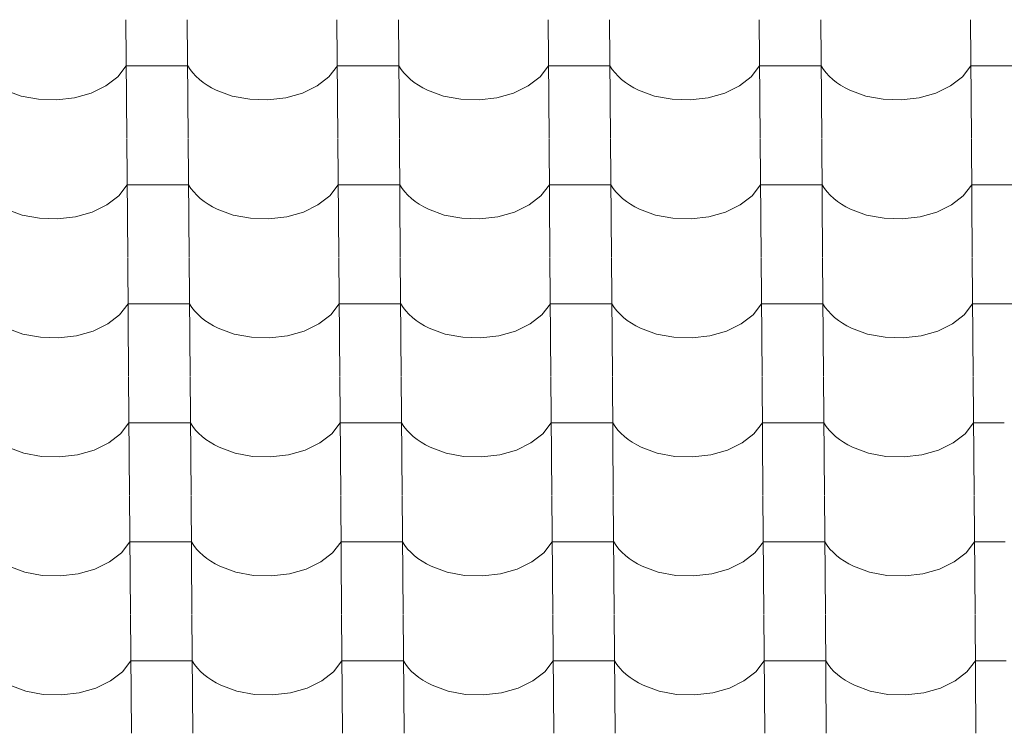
# Model space of a CAD drawing. Header units: millimetres. Extents: x -27785 to 104762, y -947 to 11132.
# Tile 60 of 146: x -13737 to -12968, y 9736 to 10293. Entities that reach past the tile are written whole.
import ezdxf

# ---------------------------------------------------------------- set-up
doc = ezdxf.new("R2010")
doc.units = ezdxf.units.MM
doc.header["$MEASUREMENT"] = 0
doc.layers.add('POHLED JIŽNÍ_1_Bourané_Výplně - Povrchové', color=7, linetype='Continuous')
doc.layers.add('POHLED JIŽNÍ_1_Konstrukce - nosné', color=7, linetype='Continuous')

# ---------------------------------------------------------------- blocks, each defined once
blk = doc.blocks.new('*X2', base_point=(-29303.7, -27473.93))
at = {"layer": 'POHLED JIŽNÍ_1_Bourané_Výplně - Povrchové', "color": 7, "linetype": 'Continuous', "lineweight": 13}
for p, q in [((-13654.22, 10293.42), (-13653.49, 10200.75)), ((-13606.18, 10293.42), (-13605.46, 10200.75)), ((-13489.22, 10293.42), (-13488.5, 10200.75)), ((-13441.19, 10293.42), (-13440.46, 10200.75)), ((-13324.22, 10293.42), (-13323.5, 10200.75)), ((-13276.19, 10293.42), (-13275.47, 10200.75)), ((-13159.23, 10293.42), (-13158.51, 10200.75)), ((-13111.19, 10293.42), (-13110.47, 10200.75)), ((-12994.23, 10293.42), (-12993.51, 10200.75)), ((-13660.54, 10248.88), (-13653.93, 10257.27)), ((-13629.92, 10257.27), (-13653.93, 10257.27)), ((-13605.9, 10257.27), (-13629.92, 10257.27)), ((-13605.9, 10257.27), (-13604.05, 10254.47)), ((-13495.54, 10248.88), (-13488.94, 10257.27)), ((-13464.92, 10257.27), (-13488.94, 10257.27)), ((-13440.9, 10257.27), (-13464.92, 10257.27)), ((-13440.9, 10257.27), (-13439.06, 10254.47)), ((-13330.54, 10248.88), (-13323.94, 10257.27)), ((-13299.92, 10257.27), (-13323.94, 10257.27)), ((-13275.91, 10257.27), (-13299.92, 10257.27)), ((-13275.91, 10257.27), (-13274.06, 10254.47)), ((-13165.55, 10248.88), (-13158.95, 10257.27)), ((-13134.93, 10257.27), (-13158.95, 10257.27)), ((-13110.91, 10257.27), (-13134.93, 10257.27)), ((-13110.91, 10257.27), (-13109.07, 10254.47)), ((-13000.55, 10248.88), (-12993.95, 10257.27)), ((-12969.93, 10257.27), (-12993.95, 10257.27)), ((-12945.92, 10257.27), (-12969.93, 10257.27)), ((-13669.79, 10241.71), (-13660.54, 10248.88)), ((-13604.05, 10254.47), (-13601.91, 10251.78)), ((-13601.91, 10251.78), (-13599.48, 10249.19)), ((-13599.48, 10249.19), (-13596.78, 10246.73)), ((-13504.79, 10241.71), (-13495.54, 10248.88)), ((-13439.06, 10254.47), (-13436.92, 10251.78)), ((-13436.92, 10251.78), (-13434.49, 10249.19)), ((-13434.49, 10249.19), (-13431.79, 10246.73)), ((-13339.8, 10241.71), (-13330.54, 10248.88)), ((-13274.06, 10254.47), (-13271.92, 10251.78)), ((-13271.92, 10251.78), (-13269.49, 10249.19)), ((-13269.49, 10249.19), (-13266.79, 10246.73)), ((-13174.8, 10241.71), (-13165.55, 10248.88)), ((-13109.07, 10254.47), (-13106.92, 10251.78)), ((-13106.92, 10251.78), (-13104.5, 10249.19)), ((-13104.5, 10249.19), (-13101.8, 10246.73)), ((-13009.81, 10241.71), (-13000.55, 10248.88)), ((-13681.22, 10236.12), (-13669.79, 10241.71)), ((-13596.78, 10246.73), (-13593.83, 10244.4)), ((-13593.83, 10244.4), (-13590.62, 10242.22)), ((-13590.62, 10242.22), (-13587.2, 10240.2)), ((-13516.23, 10236.12), (-13504.79, 10241.71)), ((-13431.79, 10246.73), (-13428.83, 10244.4)), ((-13428.83, 10244.4), (-13425.63, 10242.22)), ((-13425.63, 10242.22), (-13422.2, 10240.2)), ((-13351.23, 10236.12), (-13339.8, 10241.71)), ((-13266.79, 10246.73), (-13263.83, 10244.4)), ((-13263.83, 10244.4), (-13260.63, 10242.22)), ((-13260.63, 10242.22), (-13257.2, 10240.2)), ((-13186.24, 10236.12), (-13174.8, 10241.71)), ((-13101.8, 10246.73), (-13098.84, 10244.4)), ((-13098.84, 10244.4), (-13095.64, 10242.22)), ((-13095.64, 10242.22), (-13092.21, 10240.2)), ((-13021.24, 10236.12), (-13009.81, 10241.71)), ((-13748.56, 10238.35), (-13736.08, 10233.78)), ((-13736.08, 10233.78), (-13722.4, 10231.19)), ((-13694.25, 10232.39), (-13681.22, 10236.12)), ((-13587.2, 10240.2), (-13583.56, 10238.35)), ((-13583.56, 10238.35), (-13571.08, 10233.78)), ((-13571.08, 10233.78), (-13557.4, 10231.19)), ((-13529.26, 10232.39), (-13516.23, 10236.12)), ((-13422.2, 10240.2), (-13418.56, 10238.35)), ((-13418.56, 10238.35), (-13406.09, 10233.78)), ((-13406.09, 10233.78), (-13392.41, 10231.19)), ((-13364.26, 10232.39), (-13351.23, 10236.12)), ((-13257.2, 10240.2), (-13253.57, 10238.35)), ((-13253.57, 10238.35), (-13241.09, 10233.78)), ((-13241.09, 10233.78), (-13227.41, 10231.19)), ((-13199.27, 10232.39), (-13186.24, 10236.12)), ((-13092.21, 10240.2), (-13088.57, 10238.35)), ((-13088.57, 10238.35), (-13076.09, 10233.78)), ((-13076.09, 10233.78), (-13062.41, 10231.19)), ((-13034.27, 10232.39), (-13021.24, 10236.12)), ((-13722.4, 10231.19), (-13708.22, 10230.72)), ((-13708.22, 10230.72), (-13694.25, 10232.39)), ((-13557.4, 10231.19), (-13543.22, 10230.72)), ((-13543.22, 10230.72), (-13529.26, 10232.39)), ((-13392.41, 10231.19), (-13378.22, 10230.72)), ((-13378.22, 10230.72), (-13364.26, 10232.39)), ((-13227.41, 10231.19), (-13213.23, 10230.72)), ((-13213.23, 10230.72), (-13199.27, 10232.39)), ((-13062.41, 10231.19), (-13048.23, 10230.72)), ((-13048.23, 10230.72), (-13034.27, 10232.39)), ((-13653.49, 10200.41), (-13652.77, 10107.74)), ((-13605.46, 10200.41), (-13604.74, 10107.74)), ((-13488.5, 10200.41), (-13487.77, 10107.74)), ((-13440.46, 10200.41), (-13439.74, 10107.74)), ((-13323.5, 10200.41), (-13322.78, 10107.74)), ((-13275.47, 10200.41), (-13274.74, 10107.74)), ((-13158.5, 10200.41), (-13157.78, 10107.74)), ((-13110.47, 10200.41), (-13109.75, 10107.74)), ((-12993.51, 10200.41), (-12992.79, 10107.74)), ((-13659.81, 10155.87), (-13653.21, 10164.26)), ((-13629.19, 10164.26), (-13653.21, 10164.26)), ((-13605.18, 10164.26), (-13629.19, 10164.26)), ((-13605.18, 10164.26), (-13603.33, 10161.47)), ((-13494.82, 10155.87), (-13488.21, 10164.26)), ((-13464.2, 10164.26), (-13488.21, 10164.26)), ((-13440.18, 10164.26), (-13464.2, 10164.26)), ((-13440.18, 10164.26), (-13438.33, 10161.47)), ((-13329.82, 10155.87), (-13323.22, 10164.26)), ((-13299.2, 10164.26), (-13323.22, 10164.26)), ((-13275.18, 10164.26), (-13299.2, 10164.26)), ((-13275.18, 10164.26), (-13273.34, 10161.47)), ((-13164.83, 10155.87), (-13158.22, 10164.26)), ((-13134.21, 10164.26), (-13158.22, 10164.26)), ((-13110.19, 10164.26), (-13134.21, 10164.26)), ((-13110.19, 10164.26), (-13108.34, 10161.47)), ((-12999.83, 10155.87), (-12993.23, 10164.26)), ((-12969.21, 10164.26), (-12993.23, 10164.26)), ((-12945.19, 10164.26), (-12969.21, 10164.26)), ((-13603.33, 10161.47), (-13601.19, 10158.77)), ((-13601.19, 10158.77), (-13598.76, 10156.18)), ((-13598.76, 10156.18), (-13596.06, 10153.72)), ((-13438.33, 10161.47), (-13436.19, 10158.77)), ((-13436.19, 10158.77), (-13433.76, 10156.18)), ((-13433.76, 10156.18), (-13431.06, 10153.72)), ((-13273.34, 10161.47), (-13271.2, 10158.77)), ((-13271.2, 10158.77), (-13268.77, 10156.18)), ((-13268.77, 10156.18), (-13266.07, 10153.72)), ((-13108.34, 10161.47), (-13106.2, 10158.77)), ((-13106.2, 10158.77), (-13103.77, 10156.18)), ((-13103.77, 10156.18), (-13101.07, 10153.72)), ((-13680.5, 10143.11), (-13669.07, 10148.7)), ((-13669.07, 10148.7), (-13659.81, 10155.87)), ((-13596.06, 10153.72), (-13593.1, 10151.39)), ((-13593.1, 10151.39), (-13589.9, 10149.21)), ((-13589.9, 10149.21), (-13586.47, 10147.19)), ((-13515.5, 10143.11), (-13504.07, 10148.7)), ((-13504.07, 10148.7), (-13494.82, 10155.87)), ((-13431.06, 10153.72), (-13428.11, 10151.39)), ((-13428.11, 10151.39), (-13424.9, 10149.21)), ((-13424.9, 10149.21), (-13421.48, 10147.19)), ((-13350.51, 10143.11), (-13339.07, 10148.7)), ((-13339.07, 10148.7), (-13329.82, 10155.87)), ((-13266.07, 10153.72), (-13263.11, 10151.39)), ((-13263.11, 10151.39), (-13259.91, 10149.21)), ((-13259.91, 10149.21), (-13256.48, 10147.19)), ((-13185.51, 10143.11), (-13174.08, 10148.7)), ((-13174.08, 10148.7), (-13164.83, 10155.87)), ((-13101.07, 10153.72), (-13098.11, 10151.39)), ((-13098.11, 10151.39), (-13094.91, 10149.21)), ((-13094.91, 10149.21), (-13091.48, 10147.19)), ((-13020.52, 10143.11), (-13009.08, 10148.7)), ((-13009.08, 10148.7), (-12999.83, 10155.87)), ((-13747.83, 10145.35), (-13735.35, 10140.77)), ((-13735.35, 10140.77), (-13721.67, 10138.19)), ((-13693.53, 10139.38), (-13680.5, 10143.11)), ((-13586.47, 10147.19), (-13582.84, 10145.35)), ((-13582.84, 10145.35), (-13570.36, 10140.77)), ((-13570.36, 10140.77), (-13556.68, 10138.19)), ((-13528.53, 10139.38), (-13515.5, 10143.11)), ((-13421.48, 10147.19), (-13417.84, 10145.35)), ((-13417.84, 10145.35), (-13405.36, 10140.77)), ((-13405.36, 10140.77), (-13391.68, 10138.19)), ((-13363.54, 10139.38), (-13350.51, 10143.11)), ((-13256.48, 10147.19), (-13252.84, 10145.35)), ((-13252.84, 10145.35), (-13240.37, 10140.77)), ((-13240.37, 10140.77), (-13226.69, 10138.19)), ((-13198.54, 10139.38), (-13185.51, 10143.11)), ((-13091.48, 10147.19), (-13087.85, 10145.35)), ((-13087.85, 10145.35), (-13075.37, 10140.77)), ((-13075.37, 10140.77), (-13061.69, 10138.19)), ((-13033.55, 10139.38), (-13020.52, 10143.11)), ((-13721.67, 10138.19), (-13707.49, 10137.71)), ((-13707.49, 10137.71), (-13693.53, 10139.38)), ((-13556.68, 10138.19), (-13542.5, 10137.71)), ((-13542.5, 10137.71), (-13528.53, 10139.38)), ((-13391.68, 10138.19), (-13377.5, 10137.71)), ((-13377.5, 10137.71), (-13363.54, 10139.38)), ((-13226.69, 10138.19), (-13212.5, 10137.71)), ((-13212.5, 10137.71), (-13198.54, 10139.38)), ((-13061.69, 10138.19), (-13047.51, 10137.71)), ((-13047.51, 10137.71), (-13033.55, 10139.38)), ((-13652.77, 10107.41), (-13652.05, 10014.73)), ((-13604.73, 10107.41), (-13604.01, 10014.73)), ((-13487.77, 10107.41), (-13487.05, 10014.73)), ((-13439.74, 10107.41), (-13439.02, 10014.73)), ((-13322.78, 10107.41), (-13322.05, 10014.73)), ((-13274.74, 10107.41), (-13274.02, 10014.73)), ((-13157.78, 10107.41), (-13157.06, 10014.73)), ((-13109.75, 10107.41), (-13109.02, 10014.73)), ((-12992.78, 10107.41), (-12992.06, 10014.73)), ((-13659.09, 10062.86), (-13652.49, 10071.25)), ((-13628.47, 10071.25), (-13652.49, 10071.25)), ((-13604.45, 10071.25), (-13628.47, 10071.25)), ((-13604.45, 10071.25), (-13602.61, 10068.46)), ((-13602.61, 10068.46), (-13600.46, 10065.76)), ((-13600.46, 10065.76), (-13598.04, 10063.17)), ((-13494.09, 10062.86), (-13487.49, 10071.25)), ((-13463.47, 10071.25), (-13487.49, 10071.25)), ((-13439.46, 10071.25), (-13463.47, 10071.25)), ((-13439.46, 10071.25), (-13437.61, 10068.46)), ((-13437.61, 10068.46), (-13435.47, 10065.76)), ((-13435.47, 10065.76), (-13433.04, 10063.17)), ((-13329.1, 10062.86), (-13322.49, 10071.25)), ((-13298.48, 10071.25), (-13322.49, 10071.25)), ((-13274.46, 10071.25), (-13298.48, 10071.25)), ((-13274.46, 10071.25), (-13272.61, 10068.46)), ((-13272.61, 10068.46), (-13270.47, 10065.76)), ((-13270.47, 10065.76), (-13268.04, 10063.17)), ((-13164.1, 10062.86), (-13157.5, 10071.25)), ((-13133.48, 10071.25), (-13157.5, 10071.25)), ((-13109.46, 10071.25), (-13133.48, 10071.25)), ((-13109.46, 10071.25), (-13107.62, 10068.46)), ((-13107.62, 10068.46), (-13105.48, 10065.76)), ((-13105.48, 10065.76), (-13103.05, 10063.17)), ((-12999.11, 10062.86), (-12992.5, 10071.25)), ((-12968.49, 10071.25), (-12992.5, 10071.25)), ((-12944.47, 10071.25), (-12968.49, 10071.25)), ((-13668.34, 10055.69), (-13659.09, 10062.86)), ((-13598.04, 10063.17), (-13595.34, 10060.71)), ((-13595.34, 10060.71), (-13592.38, 10058.38)), ((-13592.38, 10058.38), (-13589.18, 10056.2)), ((-13589.18, 10056.2), (-13585.75, 10054.18)), ((-13503.35, 10055.69), (-13494.09, 10062.86)), ((-13433.04, 10063.17), (-13430.34, 10060.71)), ((-13430.34, 10060.71), (-13427.38, 10058.38)), ((-13427.38, 10058.38), (-13424.18, 10056.2)), ((-13424.18, 10056.2), (-13420.75, 10054.18)), ((-13338.35, 10055.69), (-13329.1, 10062.86)), ((-13268.04, 10063.17), (-13265.34, 10060.71)), ((-13265.34, 10060.71), (-13262.39, 10058.38)), ((-13262.39, 10058.38), (-13259.18, 10056.2)), ((-13259.18, 10056.2), (-13255.76, 10054.18)), ((-13173.36, 10055.69), (-13164.1, 10062.86)), ((-13103.05, 10063.17), (-13100.35, 10060.71)), ((-13100.35, 10060.71), (-13097.39, 10058.38)), ((-13097.39, 10058.38), (-13094.19, 10056.2)), ((-13094.19, 10056.2), (-13090.76, 10054.18)), ((-13008.36, 10055.69), (-12999.11, 10062.86)), ((-13747.11, 10052.34), (-13734.63, 10047.76)), ((-13692.81, 10046.38), (-13679.78, 10050.1)), ((-13679.78, 10050.1), (-13668.34, 10055.69)), ((-13585.75, 10054.18), (-13582.11, 10052.34)), ((-13582.11, 10052.34), (-13569.63, 10047.76)), ((-13527.81, 10046.38), (-13514.78, 10050.1)), ((-13514.78, 10050.1), (-13503.35, 10055.69)), ((-13420.75, 10054.18), (-13417.12, 10052.34)), ((-13417.12, 10052.34), (-13404.64, 10047.76)), ((-13362.81, 10046.38), (-13349.78, 10050.1)), ((-13349.78, 10050.1), (-13338.35, 10055.69)), ((-13255.76, 10054.18), (-13252.12, 10052.34)), ((-13252.12, 10052.34), (-13239.64, 10047.76)), ((-13197.82, 10046.38), (-13184.79, 10050.1)), ((-13184.79, 10050.1), (-13173.36, 10055.69)), ((-13090.76, 10054.18), (-13087.13, 10052.34)), ((-13087.13, 10052.34), (-13074.65, 10047.76)), ((-13032.82, 10046.38), (-13019.79, 10050.1)), ((-13019.79, 10050.1), (-13008.36, 10055.69)), ((-13734.63, 10047.76), (-13720.95, 10045.18)), ((-13720.95, 10045.18), (-13706.77, 10044.71)), ((-13706.77, 10044.71), (-13692.81, 10046.38)), ((-13569.63, 10047.76), (-13555.95, 10045.18)), ((-13555.95, 10045.18), (-13541.77, 10044.71)), ((-13541.77, 10044.71), (-13527.81, 10046.38)), ((-13404.64, 10047.76), (-13390.96, 10045.18)), ((-13390.96, 10045.18), (-13376.78, 10044.71)), ((-13376.78, 10044.71), (-13362.81, 10046.38)), ((-13239.64, 10047.76), (-13225.96, 10045.18)), ((-13225.96, 10045.18), (-13211.78, 10044.71)), ((-13211.78, 10044.71), (-13197.82, 10046.38)), ((-13074.65, 10047.76), (-13060.97, 10045.18)), ((-13060.97, 10045.18), (-13046.78, 10044.71)), ((-13046.78, 10044.71), (-13032.82, 10046.38)), ((-13652.04, 10014.4), (-13651.32, 9921.72)), ((-13604.01, 10014.4), (-13603.29, 9921.72)), ((-13487.05, 10014.4), (-13486.33, 9921.72)), ((-13439.01, 10014.4), (-13438.29, 9921.72)), ((-13322.05, 10014.4), (-13321.33, 9921.72)), ((-13274.02, 10014.4), (-13273.3, 9921.72)), ((-13157.06, 10014.4), (-13156.34, 9921.72)), ((-13109.02, 10014.4), (-13108.3, 9921.72)), ((-12992.06, 10014.4), (-12991.34, 9921.72)), ((-13658.37, 9969.85), (-13651.76, 9978.24)), ((-13627.75, 9978.24), (-13651.76, 9978.24)), ((-13603.73, 9978.24), (-13627.75, 9978.24)), ((-13603.73, 9978.24), (-13601.88, 9975.45)), ((-13601.88, 9975.45), (-13599.74, 9972.75)), ((-13599.74, 9972.75), (-13597.31, 9970.16)), ((-13493.37, 9969.85), (-13486.77, 9978.24)), ((-13462.75, 9978.24), (-13486.77, 9978.24)), ((-13438.73, 9978.24), (-13462.75, 9978.24)), ((-13438.73, 9978.24), (-13436.89, 9975.45)), ((-13436.89, 9975.45), (-13434.74, 9972.75)), ((-13434.74, 9972.75), (-13432.32, 9970.16)), ((-13328.37, 9969.85), (-13321.77, 9978.24)), ((-13297.75, 9978.24), (-13321.77, 9978.24)), ((-13273.74, 9978.24), (-13297.75, 9978.24)), ((-13273.74, 9978.24), (-13271.89, 9975.45)), ((-13271.89, 9975.45), (-13269.75, 9972.75)), ((-13269.75, 9972.75), (-13267.32, 9970.16)), ((-13163.38, 9969.85), (-13156.78, 9978.24)), ((-13132.76, 9978.24), (-13156.78, 9978.24)), ((-13108.74, 9978.24), (-13132.76, 9978.24)), ((-13108.74, 9978.24), (-13106.9, 9975.45)), ((-13106.9, 9975.45), (-13104.75, 9972.75)), ((-13104.75, 9972.75), (-13102.33, 9970.16)), ((-12998.38, 9969.85), (-12991.78, 9978.24)), ((-12967.76, 9978.24), (-12991.78, 9978.24)), ((-13667.62, 9962.68), (-13658.37, 9969.85)), ((-13597.31, 9970.16), (-13594.61, 9967.7)), ((-13594.61, 9967.7), (-13591.65, 9965.37)), ((-13591.65, 9965.37), (-13588.45, 9963.19)), ((-13502.62, 9962.68), (-13493.37, 9969.85)), ((-13432.32, 9970.16), (-13429.62, 9967.7)), ((-13429.62, 9967.7), (-13426.66, 9965.37)), ((-13426.66, 9965.37), (-13423.46, 9963.19)), ((-13337.63, 9962.68), (-13328.37, 9969.85)), ((-13267.32, 9970.16), (-13264.62, 9967.7)), ((-13264.62, 9967.7), (-13261.66, 9965.37)), ((-13261.66, 9965.37), (-13258.46, 9963.19)), ((-13172.63, 9962.68), (-13163.38, 9969.85)), ((-13102.33, 9970.16), (-13099.63, 9967.7)), ((-13099.63, 9967.7), (-13096.67, 9965.37)), ((-13096.67, 9965.37), (-13093.46, 9963.19)), ((-13007.64, 9962.68), (-12998.38, 9969.85)), ((-13746.39, 9959.33), (-13733.91, 9954.75)), ((-13692.08, 9953.37), (-13679.05, 9957.09)), ((-13679.05, 9957.09), (-13667.62, 9962.68)), ((-13588.45, 9963.19), (-13585.03, 9961.18)), ((-13585.03, 9961.18), (-13581.39, 9959.33)), ((-13581.39, 9959.33), (-13568.91, 9954.75)), ((-13527.09, 9953.37), (-13514.06, 9957.09)), ((-13514.06, 9957.09), (-13502.62, 9962.68)), ((-13423.46, 9963.19), (-13420.03, 9961.18)), ((-13420.03, 9961.18), (-13416.39, 9959.33)), ((-13416.39, 9959.33), (-13403.91, 9954.75)), ((-13362.09, 9953.37), (-13349.06, 9957.09)), ((-13349.06, 9957.09), (-13337.63, 9962.68)), ((-13258.46, 9963.19), (-13255.03, 9961.18)), ((-13255.03, 9961.18), (-13251.4, 9959.33)), ((-13251.4, 9959.33), (-13238.92, 9954.75)), ((-13197.09, 9953.37), (-13184.07, 9957.09)), ((-13184.07, 9957.09), (-13172.63, 9962.68)), ((-13093.46, 9963.19), (-13090.04, 9961.18)), ((-13090.04, 9961.18), (-13086.4, 9959.33)), ((-13086.4, 9959.33), (-13073.92, 9954.75)), ((-13032.1, 9953.37), (-13019.07, 9957.09)), ((-13019.07, 9957.09), (-13007.64, 9962.68)), ((-13733.91, 9954.75), (-13720.23, 9952.17)), ((-13720.23, 9952.17), (-13706.04, 9951.7)), ((-13706.04, 9951.7), (-13692.08, 9953.37)), ((-13568.91, 9954.75), (-13555.23, 9952.17)), ((-13555.23, 9952.17), (-13541.05, 9951.7)), ((-13541.05, 9951.7), (-13527.09, 9953.37)), ((-13403.91, 9954.75), (-13390.24, 9952.17)), ((-13390.24, 9952.17), (-13376.05, 9951.7)), ((-13376.05, 9951.7), (-13362.09, 9953.37)), ((-13238.92, 9954.75), (-13225.24, 9952.17)), ((-13225.24, 9952.17), (-13211.06, 9951.7)), ((-13211.06, 9951.7), (-13197.09, 9953.37)), ((-13073.92, 9954.75), (-13060.24, 9952.17)), ((-13060.24, 9952.17), (-13046.06, 9951.7)), ((-13046.06, 9951.7), (-13032.1, 9953.37)), ((-13651.32, 9921.39), (-13650.6, 9828.71)), ((-13603.29, 9921.39), (-13602.57, 9828.71)), ((-13486.32, 9921.39), (-13485.6, 9828.71)), ((-13438.29, 9921.39), (-13437.57, 9828.71)), ((-13321.33, 9921.39), (-13320.61, 9828.71)), ((-13273.29, 9921.39), (-13272.57, 9828.71)), ((-13156.33, 9921.39), (-13155.61, 9828.71)), ((-13108.3, 9921.39), (-13107.58, 9828.71)), ((-12991.34, 9921.39), (-12990.62, 9828.71)), ((-13657.64, 9876.84), (-13651.04, 9885.23)), ((-13627.02, 9885.23), (-13651.04, 9885.23)), ((-13603.01, 9885.23), (-13627.02, 9885.23)), ((-13603.01, 9885.23), (-13601.16, 9882.44)), ((-13601.16, 9882.44), (-13599.02, 9879.74)), ((-13599.02, 9879.74), (-13596.59, 9877.15)), ((-13492.65, 9876.84), (-13486.04, 9885.23)), ((-13462.03, 9885.23), (-13486.04, 9885.23)), ((-13438.01, 9885.23), (-13462.03, 9885.23)), ((-13438.01, 9885.23), (-13436.16, 9882.44)), ((-13436.16, 9882.44), (-13434.02, 9879.74)), ((-13434.02, 9879.74), (-13431.59, 9877.15)), ((-13327.65, 9876.84), (-13321.05, 9885.23)), ((-13297.03, 9885.23), (-13321.05, 9885.23)), ((-13273.01, 9885.23), (-13297.03, 9885.23)), ((-13273.01, 9885.23), (-13271.17, 9882.44)), ((-13271.17, 9882.44), (-13269.03, 9879.74)), ((-13269.03, 9879.74), (-13266.6, 9877.15)), ((-13162.65, 9876.84), (-13156.05, 9885.23)), ((-13132.03, 9885.23), (-13156.05, 9885.23)), ((-13108.02, 9885.23), (-13132.03, 9885.23)), ((-13108.02, 9885.23), (-13106.17, 9882.44)), ((-13106.17, 9882.44), (-13104.03, 9879.74)), ((-13104.03, 9879.74), (-13101.6, 9877.15)), ((-12997.66, 9876.84), (-12991.06, 9885.23)), ((-12967.04, 9885.23), (-12991.06, 9885.23)), ((-13666.9, 9869.67), (-13657.64, 9876.84)), ((-13596.59, 9877.15), (-13593.89, 9874.69)), ((-13593.89, 9874.69), (-13590.93, 9872.36)), ((-13590.93, 9872.36), (-13587.73, 9870.18)), ((-13501.9, 9869.67), (-13492.65, 9876.84)), ((-13431.59, 9877.15), (-13428.89, 9874.69)), ((-13428.89, 9874.69), (-13425.93, 9872.36)), ((-13425.93, 9872.36), (-13422.73, 9870.18)), ((-13336.9, 9869.67), (-13327.65, 9876.84)), ((-13266.6, 9877.15), (-13263.9, 9874.69)), ((-13263.9, 9874.69), (-13260.94, 9872.36)), ((-13260.94, 9872.36), (-13257.74, 9870.18)), ((-13171.91, 9869.67), (-13162.65, 9876.84)), ((-13101.6, 9877.15), (-13098.9, 9874.69)), ((-13098.9, 9874.69), (-13095.94, 9872.36)), ((-13095.94, 9872.36), (-13092.74, 9870.18)), ((-13006.91, 9869.67), (-12997.66, 9876.84)), ((-13745.66, 9866.32), (-13733.18, 9861.75)), ((-13691.36, 9860.36), (-13678.33, 9864.08)), ((-13678.33, 9864.08), (-13666.9, 9869.67)), ((-13587.73, 9870.18), (-13584.3, 9868.17)), ((-13584.3, 9868.17), (-13580.67, 9866.32)), ((-13580.67, 9866.32), (-13568.19, 9861.75)), ((-13526.36, 9860.36), (-13513.33, 9864.08)), ((-13513.33, 9864.08), (-13501.9, 9869.67)), ((-13422.73, 9870.18), (-13419.31, 9868.17)), ((-13419.31, 9868.17), (-13415.67, 9866.32)), ((-13415.67, 9866.32), (-13403.19, 9861.75)), ((-13361.37, 9860.36), (-13348.34, 9864.08)), ((-13348.34, 9864.08), (-13336.9, 9869.67)), ((-13257.74, 9870.18), (-13254.31, 9868.17)), ((-13254.31, 9868.17), (-13250.67, 9866.32)), ((-13250.67, 9866.32), (-13238.19, 9861.75)), ((-13196.37, 9860.36), (-13183.34, 9864.08)), ((-13183.34, 9864.08), (-13171.91, 9869.67)), ((-13092.74, 9870.18), (-13089.31, 9868.17)), ((-13089.31, 9868.17), (-13085.68, 9866.32)), ((-13085.68, 9866.32), (-13073.2, 9861.75)), ((-13031.38, 9860.36), (-13018.35, 9864.08)), ((-13018.35, 9864.08), (-13006.91, 9869.67)), ((-13733.18, 9861.75), (-13719.5, 9859.16)), ((-13719.5, 9859.16), (-13705.32, 9858.69)), ((-13705.32, 9858.69), (-13691.36, 9860.36)), ((-13568.19, 9861.75), (-13554.51, 9859.16)), ((-13554.51, 9859.16), (-13540.33, 9858.69)), ((-13540.33, 9858.69), (-13526.36, 9860.36)), ((-13403.19, 9861.75), (-13389.51, 9859.16)), ((-13389.51, 9859.16), (-13375.33, 9858.69)), ((-13375.33, 9858.69), (-13361.37, 9860.36)), ((-13238.19, 9861.75), (-13224.52, 9859.16)), ((-13224.52, 9859.16), (-13210.33, 9858.69)), ((-13210.33, 9858.69), (-13196.37, 9860.36)), ((-13073.2, 9861.75), (-13059.52, 9859.16)), ((-13059.52, 9859.16), (-13045.34, 9858.69)), ((-13045.34, 9858.69), (-13031.38, 9860.36)), ((-13650.6, 9828.38), (-13649.88, 9735.7)), ((-13602.56, 9828.38), (-13601.84, 9735.7)), ((-13485.6, 9828.38), (-13484.88, 9735.7)), ((-13437.57, 9828.38), (-13436.85, 9735.7)), ((-13320.61, 9828.38), (-13319.88, 9735.7)), ((-13272.57, 9828.38), (-13271.85, 9735.7)), ((-13155.61, 9828.38), (-13154.89, 9735.7)), ((-13107.57, 9828.38), (-13106.85, 9735.7)), ((-12990.61, 9828.38), (-12989.89, 9735.7)), ((-13656.92, 9783.83), (-13650.32, 9792.22)), ((-13626.3, 9792.22), (-13650.32, 9792.22)), ((-13602.28, 9792.22), (-13626.3, 9792.22)), ((-13602.28, 9792.22), (-13600.44, 9789.43)), ((-13600.44, 9789.43), (-13598.29, 9786.73)), ((-13491.92, 9783.83), (-13485.32, 9792.22)), ((-13461.3, 9792.22), (-13485.32, 9792.22)), ((-13437.29, 9792.22), (-13461.3, 9792.22)), ((-13437.29, 9792.22), (-13435.44, 9789.43)), ((-13435.44, 9789.43), (-13433.3, 9786.73)), ((-13326.93, 9783.83), (-13320.32, 9792.22)), ((-13296.31, 9792.22), (-13320.32, 9792.22)), ((-13272.29, 9792.22), (-13296.31, 9792.22)), ((-13272.29, 9792.22), (-13270.44, 9789.43)), ((-13270.44, 9789.43), (-13268.3, 9786.73)), ((-13161.93, 9783.83), (-13155.33, 9792.22)), ((-13131.31, 9792.22), (-13155.33, 9792.22)), ((-13107.29, 9792.22), (-13131.31, 9792.22)), ((-13107.29, 9792.22), (-13105.45, 9789.43)), ((-13105.45, 9789.43), (-13103.31, 9786.73)), ((-12996.93, 9783.83), (-12990.33, 9792.22)), ((-12966.31, 9792.22), (-12990.33, 9792.22)), ((-13666.17, 9776.66), (-13656.92, 9783.83)), ((-13598.29, 9786.73), (-13595.87, 9784.14)), ((-13595.87, 9784.14), (-13593.17, 9781.68)), ((-13593.17, 9781.68), (-13590.21, 9779.35)), ((-13590.21, 9779.35), (-13587.01, 9777.18)), ((-13501.18, 9776.66), (-13491.92, 9783.83)), ((-13433.3, 9786.73), (-13430.87, 9784.14)), ((-13430.87, 9784.14), (-13428.17, 9781.68)), ((-13428.17, 9781.68), (-13425.21, 9779.35)), ((-13425.21, 9779.35), (-13422.01, 9777.18)), ((-13336.18, 9776.66), (-13326.93, 9783.83)), ((-13268.3, 9786.73), (-13265.87, 9784.14)), ((-13265.87, 9784.14), (-13263.17, 9781.68)), ((-13263.17, 9781.68), (-13260.22, 9779.35)), ((-13260.22, 9779.35), (-13257.01, 9777.18)), ((-13171.18, 9776.66), (-13161.93, 9783.83)), ((-13103.31, 9786.73), (-13100.88, 9784.14)), ((-13100.88, 9784.14), (-13098.18, 9781.68)), ((-13098.18, 9781.68), (-13095.22, 9779.35)), ((-13095.22, 9779.35), (-13092.02, 9777.18)), ((-13006.19, 9776.66), (-12996.93, 9783.83)), ((-13744.94, 9773.31), (-13732.46, 9768.74)), ((-13677.61, 9771.07), (-13666.17, 9776.66)), ((-13587.01, 9777.18), (-13583.58, 9775.16)), ((-13583.58, 9775.16), (-13579.94, 9773.31)), ((-13579.94, 9773.31), (-13567.46, 9768.74)), ((-13512.61, 9771.07), (-13501.18, 9776.66)), ((-13422.01, 9777.18), (-13418.58, 9775.16)), ((-13418.58, 9775.16), (-13414.95, 9773.31)), ((-13414.95, 9773.31), (-13402.47, 9768.74)), ((-13347.61, 9771.07), (-13336.18, 9776.66)), ((-13257.01, 9777.18), (-13253.59, 9775.16)), ((-13253.59, 9775.16), (-13249.95, 9773.31)), ((-13249.95, 9773.31), (-13237.47, 9768.74)), ((-13182.62, 9771.07), (-13171.18, 9776.66)), ((-13092.02, 9777.18), (-13088.59, 9775.16)), ((-13088.59, 9775.16), (-13084.95, 9773.31)), ((-13084.95, 9773.31), (-13072.48, 9768.74)), ((-13017.62, 9771.07), (-13006.19, 9776.66)), ((-13732.46, 9768.74), (-13718.78, 9766.15)), ((-13718.78, 9766.15), (-13704.6, 9765.68)), ((-13704.6, 9765.68), (-13690.64, 9767.35)), ((-13690.64, 9767.35), (-13677.61, 9771.07)), ((-13567.46, 9768.74), (-13553.78, 9766.15)), ((-13553.78, 9766.15), (-13539.6, 9765.68)), ((-13539.6, 9765.68), (-13525.64, 9767.35)), ((-13525.64, 9767.35), (-13512.61, 9771.07)), ((-13402.47, 9768.74), (-13388.79, 9766.15)), ((-13388.79, 9766.15), (-13374.61, 9765.68)), ((-13374.61, 9765.68), (-13360.64, 9767.35)), ((-13360.64, 9767.35), (-13347.61, 9771.07)), ((-13237.47, 9768.74), (-13223.79, 9766.15)), ((-13223.79, 9766.15), (-13209.61, 9765.68)), ((-13209.61, 9765.68), (-13195.65, 9767.35)), ((-13195.65, 9767.35), (-13182.62, 9771.07)), ((-13072.48, 9768.74), (-13058.8, 9766.15)), ((-13058.8, 9766.15), (-13044.61, 9765.68)), ((-13044.61, 9765.68), (-13030.65, 9767.35)), ((-13030.65, 9767.35), (-13017.62, 9771.07))]:
    blk.add_line(p, q, dxfattribs=at)

msp = doc.modelspace()

# ---------------------------------------------------------------- block references
at = {"layer": 'POHLED JIŽNÍ_1_Konstrukce - nosné', "color": 9, "linetype": 'Continuous', "lineweight": 13}
msp.add_blockref('*X2', (-29303.7, -27473.93), dxfattribs=at)

doc.saveas('drawing.dxf')
